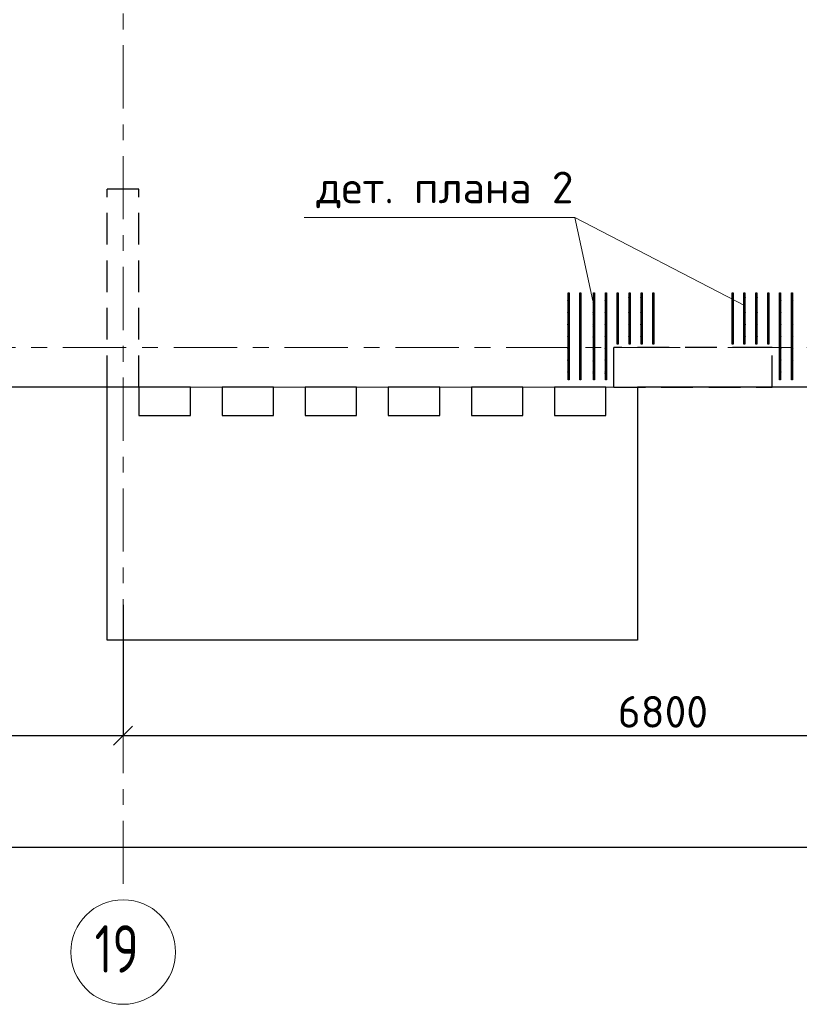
# Model space of a CAD drawing. Header units: metres. Extents: x -38 to 90, y -15 to 21.
# Tile 50 of 127: x 47.5 to 52.42, y -4.15 to 2.07. Entities that reach past the tile are written whole.
import ezdxf

# ---------------------------------------------------------------- set-up
doc = ezdxf.new("R2010")
doc.units = ezdxf.units.M
doc.header["$PDMODE"] = 65
for name, pattern in [('______11', [0.5, 0.4, -0.05, 0, -0.05]), ('______2', [0.27, 0.2, -0.07]), ('______5', [1.1, 0.8, -0.1, 0.1, -0.1])]:
    doc.linetypes.add(name, pattern=pattern)
for name, color, linetype, lineweight in [('XR$2$Осевая линия (1)', 7, '______5', 13), ('XR$2$Размерная линия (1)', 7, 'Continuous', 13), ('XR$3$Арматурный каркас 01', 4, 'Continuous', 35), ('XR$3$Перекрытие (1)', 7, 'Continuous', 35), ('XR$3$Текст_ общее_1', 7, 'Continuous', 13)]:
    doc.layers.add(name, color=color, linetype=linetype, lineweight=lineweight)
doc.layers.add('XR$5$Стена_ бетон несущ.', color=7, linetype='Continuous', lineweight=70, true_color=0xb4b496)
doc.styles.add('ISOCPEUR', font='txt')
doc.dimstyles.new('DIMSTYLE_3', dxfattribs={"dimtxt": 0.2, "dimasz": 0.2, "dimexe": 0, "dimexo": 0, "dimgap": 0.1, "dimtad": 2, "dimdec": 0, "dimlfac": 1000, "dimrnd": 5, "dimzin": 12, "dimdsep": 46, "dimtxsty": 'ISOCPEUR', "dimblk1": 'ALL_ML_STRICH', "dimblk2": 'ALL_ML_STRICH', "dimsah": 1, "dimcen": 0, "dimclrd": 7, "dimclre": 256, "dimclrt": 7, "dimadec": 0, "dimazin": 0, "dimtfac": 1, "dimtdec": 0, "dimtix": 1, "dimtmove": 2, "dimatfit": 3, "dimfxl": 0, "dimtzin": 0, "dimlwd": 0, "dimlwe": -3, "dimarcsym": 0})

# ---------------------------------------------------------------- blocks, each defined once
blk = doc.blocks.new('ALL_ML_STRICH')
at = {"color": 0, "linetype": 'ByBlock', "lineweight": -2}
for p, q in [((0, -0.5), (0, 0.5)), ((-1, 0), (0.5, 0)), ((-0.3, -0.3), (0.3, 0.3))]:
    blk.add_line(p, q, dxfattribs=at)
blk = doc.blocks.new('*D12')
at = {"layer": 'DEFPOINTS', "color": 7, "linetype": 'Continuous', "lineweight": 13, "transparency": 33554687}
for p in [(0.5, -3.1033), (0.5, -3.1563), (61.6, -3.1401)]:
    blk.add_point(p, dxfattribs=at)
at = {"layer": 'XR$2$Размерная линия (1)', "color": 9, "linetype": 'Continuous', "lineweight": -2, "true_color": 0xc7c7c7, "transparency": 33554687}
for p, q in [((0.5, -3.1233), (0.5, -3.1563)), ((61.6, -3.1563), (61.6, -3.1563))]:
    blk.add_line(p, q, dxfattribs=at)
at = {"layer": 'XR$2$Размерная линия (1)', "color": 7, "linetype": 'Continuous', "lineweight": -2, "transparency": 33554687}
blk.add_line((0.5, -3.1563), (61.6, -3.1563), dxfattribs=at)
at = {"layer": 'XR$2$Размерная линия (1)', "color": 7, "linetype": 'Continuous', "lineweight": 13, "transparency": 33554687, "xscale": 0.2, "yscale": 0.2, "zscale": 0.2, "rotation": 180}
blk.add_blockref('ALL_ML_STRICH', (0.5, -3.1563), dxfattribs=at)
at = {"layer": 'XR$2$Размерная линия (1)', "color": 7, "linetype": 'Continuous', "lineweight": 13, "transparency": 33554687, "xscale": 0.2, "yscale": 0.2, "zscale": 0.2}
blk.add_blockref('ALL_ML_STRICH', (61.6, -3.1563), dxfattribs=at)
at = {"layer": 'XR$2$Размерная линия (1)', "color": 7, "linetype": 'Continuous', "lineweight": 13, "transparency": 33554687, "insert": (31.1, -3.0063), "char_height": 0.2, "width": 1, "attachment_point": 5, "style": 'ISOCPEUR'}
blk.add_mtext('\\A1;{61100}', dxfattribs=at)
blk = doc.blocks.new('*D23')
at = {"layer": 'DEFPOINTS', "color": 7, "linetype": 'Continuous', "lineweight": 13, "transparency": 33554687}
for p in [(41.45, -1.5748), (48.15, -1.6059), (41.45, -2.452)]:
    blk.add_point(p, dxfattribs=at)
at = {"layer": 'XR$2$Размерная линия (1)', "color": 9, "linetype": 'Continuous', "lineweight": -2, "true_color": 0xc7c7c7, "transparency": 33554687}
for p, q in [((41.45, -1.5948), (41.45, -2.452)), ((48.15, -1.6259), (48.15, -2.452))]:
    blk.add_line(p, q, dxfattribs=at)
at = {"layer": 'XR$2$Размерная линия (1)', "color": 7, "linetype": 'Continuous', "lineweight": -2, "transparency": 33554687}
blk.add_line((41.45, -2.452), (48.15, -2.452), dxfattribs=at)
at = {"layer": 'XR$2$Размерная линия (1)', "color": 7, "linetype": 'Continuous', "lineweight": 13, "transparency": 33554687, "xscale": 0.2, "yscale": 0.2, "zscale": 0.2, "rotation": 180}
blk.add_blockref('ALL_ML_STRICH', (41.45, -2.452), dxfattribs=at)
at = {"layer": 'XR$2$Размерная линия (1)', "color": 7, "linetype": 'Continuous', "lineweight": 13, "transparency": 33554687, "xscale": 0.2, "yscale": 0.2, "zscale": 0.2}
blk.add_blockref('ALL_ML_STRICH', (48.15, -2.452), dxfattribs=at)
at = {"layer": 'XR$2$Размерная линия (1)', "color": 7, "linetype": 'Continuous', "lineweight": 13, "transparency": 33554687, "insert": (44.81, -2.302), "char_height": 0.2, "width": 0.8, "attachment_point": 5, "style": 'ISOCPEUR'}
blk.add_mtext('\\A1;{6700}', dxfattribs=at)
blk = doc.blocks.new('*D24')
at = {"layer": 'DEFPOINTS', "color": 7, "linetype": 'Continuous', "lineweight": 13, "transparency": 33554687}
for p in [(54.95, -1.4027), (48.15, -1.6059), (48.15, -2.452)]:
    blk.add_point(p, dxfattribs=at)
at = {"layer": 'XR$2$Размерная линия (1)', "color": 9, "linetype": 'Continuous', "lineweight": -2, "true_color": 0xc7c7c7, "transparency": 33554687}
for p, q in [((54.95, -1.4227), (54.95, -2.452)), ((48.15, -1.6259), (48.15, -2.452))]:
    blk.add_line(p, q, dxfattribs=at)
at = {"layer": 'XR$2$Размерная линия (1)', "color": 7, "linetype": 'Continuous', "lineweight": -2, "transparency": 33554687}
blk.add_line((48.15, -2.452), (54.95, -2.452), dxfattribs=at)
at = {"layer": 'XR$2$Размерная линия (1)', "color": 7, "linetype": 'Continuous', "lineweight": 13, "transparency": 33554687, "xscale": 0.2, "yscale": 0.2, "zscale": 0.2, "rotation": 180}
blk.add_blockref('ALL_ML_STRICH', (48.15, -2.452), dxfattribs=at)
at = {"layer": 'XR$2$Размерная линия (1)', "color": 7, "linetype": 'Continuous', "lineweight": 13, "transparency": 33554687, "xscale": 0.2, "yscale": 0.2, "zscale": 0.2}
blk.add_blockref('ALL_ML_STRICH', (54.95, -2.452), dxfattribs=at)
at = {"layer": 'XR$2$Размерная линия (1)', "color": 7, "linetype": 'Continuous', "lineweight": 13, "transparency": 33554687, "insert": (51.56, -2.302), "char_height": 0.2, "width": 0.8, "attachment_point": 5, "style": 'ISOCPEUR'}
blk.add_mtext('\\A1;{6800}', dxfattribs=at)

msp = doc.modelspace()

# ---------------------------------------------------------------- hatches: boundary and pattern name
at = {"layer": 'XR$3$Арматурный каркас 01', "linetype": 'Continuous', "lineweight": 50, "transparency": 33554687}
for points in [[(51.271, 0.3152), (51.2708, 0.3164), (51.2701, 0.3174), (51.2691, 0.318), (51.268, 0.3182), (51.2669, 0.318), (51.2659, 0.3174), (51.2652, 0.3164), (51.265, 0.3152), (51.2652, 0.3141), (51.2659, 0.3131), (51.2669, 0.3125), (51.268, 0.3122), (51.2691, 0.3125), (51.2701, 0.3131), (51.2708, 0.3141)], [(51.346, 0.3152), (51.3458, 0.3164), (51.3451, 0.3174), (51.3441, 0.318), (51.343, 0.3182), (51.3419, 0.318), (51.3409, 0.3174), (51.3402, 0.3164), (51.34, 0.3152), (51.3402, 0.3141), (51.3409, 0.3131), (51.3419, 0.3125), (51.343, 0.3122), (51.3441, 0.3125), (51.3451, 0.3131), (51.3458, 0.3141)], [(51.421, 0.3152), (51.4208, 0.3164), (51.4201, 0.3174), (51.4191, 0.318), (51.418, 0.3182), (51.4169, 0.318), (51.4159, 0.3174), (51.4152, 0.3164), (51.415, 0.3152), (51.4152, 0.3141), (51.4159, 0.3131), (51.4169, 0.3125), (51.418, 0.3122), (51.4191, 0.3125), (51.4201, 0.3131), (51.4208, 0.3141)], [(51.496, 0.3152), (51.4958, 0.3164), (51.4951, 0.3174), (51.4941, 0.318), (51.493, 0.3182), (51.4919, 0.318), (51.4909, 0.3174), (51.4902, 0.3164), (51.49, 0.3152), (51.4902, 0.3141), (51.4909, 0.3131), (51.4919, 0.3125), (51.493, 0.3122), (51.4941, 0.3125), (51.4951, 0.3131), (51.4958, 0.3141)], [(52.01, 0.3152), (52.0098, 0.3164), (52.0091, 0.3174), (52.0081, 0.318), (52.007, 0.3182), (52.0059, 0.318), (52.0049, 0.3174), (52.0042, 0.3164), (52.004, 0.3152), (52.0042, 0.3141), (52.0049, 0.3131), (52.0059, 0.3125), (52.007, 0.3122), (52.0081, 0.3125), (52.0091, 0.3131), (52.0098, 0.3141)], [(52.085, 0.3152), (52.0848, 0.3164), (52.0841, 0.3174), (52.0831, 0.318), (52.082, 0.3182), (52.0809, 0.318), (52.0799, 0.3174), (52.0792, 0.3164), (52.079, 0.3152), (52.0792, 0.3141), (52.0799, 0.3131), (52.0809, 0.3125), (52.082, 0.3122), (52.0831, 0.3125), (52.0841, 0.3131), (52.0848, 0.3141)], [(52.16, 0.3152), (52.1598, 0.3164), (52.1591, 0.3174), (52.1581, 0.318), (52.157, 0.3182), (52.1559, 0.318), (52.1549, 0.3174), (52.1542, 0.3164), (52.154, 0.3152), (52.1542, 0.3141), (52.1549, 0.3131), (52.1559, 0.3125), (52.157, 0.3122), (52.1581, 0.3125), (52.1591, 0.3131), (52.1598, 0.3141)], [(52.235, 0.3152), (52.2348, 0.3164), (52.2341, 0.3174), (52.2331, 0.318), (52.232, 0.3182), (52.2309, 0.318), (52.2299, 0.3174), (52.2292, 0.3164), (52.229, 0.3152), (52.2292, 0.3141), (52.2299, 0.3131), (52.2309, 0.3125), (52.232, 0.3122), (52.2331, 0.3125), (52.2341, 0.3131), (52.2348, 0.3141)], [(50.96, 0.2952), (50.9598, 0.2964), (50.9591, 0.2974), (50.9581, 0.298), (50.957, 0.2982), (50.9559, 0.298), (50.9549, 0.2974), (50.9542, 0.2964), (50.954, 0.2952), (50.9542, 0.2941), (50.9549, 0.2931), (50.9559, 0.2925), (50.957, 0.2922), (50.9581, 0.2925), (50.9591, 0.2931), (50.9598, 0.2941)], [(50.971, 0.2852), (50.9708, 0.2864), (50.9701, 0.2874), (50.9691, 0.288), (50.968, 0.2882), (50.9669, 0.288), (50.9659, 0.2874), (50.9652, 0.2864), (50.965, 0.2852), (50.9652, 0.2841), (50.9659, 0.2831), (50.9669, 0.2825), (50.968, 0.2822), (50.9691, 0.2825), (50.9701, 0.2831), (50.9708, 0.2841)], [(51.035, 0.2952), (51.0348, 0.2964), (51.0341, 0.2974), (51.0331, 0.298), (51.032, 0.2982), (51.0309, 0.298), (51.0299, 0.2974), (51.0292, 0.2964), (51.029, 0.2952), (51.0292, 0.2941), (51.0299, 0.2931), (51.0309, 0.2925), (51.032, 0.2922), (51.0331, 0.2925), (51.0341, 0.2931), (51.0348, 0.2941)], [(51.046, 0.2852), (51.0458, 0.2864), (51.0451, 0.2874), (51.0441, 0.288), (51.043, 0.2882), (51.0419, 0.288), (51.0409, 0.2874), (51.0402, 0.2864), (51.04, 0.2852), (51.0402, 0.2841), (51.0409, 0.2831), (51.0419, 0.2825), (51.043, 0.2822), (51.0441, 0.2825), (51.0451, 0.2831), (51.0458, 0.2841)], [(51.121, 0.2952), (51.1208, 0.2964), (51.1201, 0.2974), (51.1191, 0.298), (51.118, 0.2982), (51.1169, 0.298), (51.1159, 0.2974), (51.1152, 0.2964), (51.115, 0.2952), (51.1152, 0.2941), (51.1159, 0.2931), (51.1169, 0.2925), (51.118, 0.2922), (51.1191, 0.2925), (51.1201, 0.2931), (51.1208, 0.2941)], [(51.121, 0.2852), (51.1208, 0.2864), (51.1201, 0.2874), (51.1191, 0.288), (51.118, 0.2882), (51.1169, 0.288), (51.1159, 0.2874), (51.1152, 0.2864), (51.115, 0.2852), (51.1152, 0.2841), (51.1159, 0.2831), (51.1169, 0.2825), (51.118, 0.2822), (51.1191, 0.2825), (51.1201, 0.2831), (51.1208, 0.2841)], [(51.196, 0.2952), (51.1958, 0.2964), (51.1951, 0.2974), (51.1941, 0.298), (51.193, 0.2982), (51.1919, 0.298), (51.1909, 0.2974), (51.1902, 0.2964), (51.19, 0.2952), (51.1902, 0.2941), (51.1909, 0.2931), (51.1919, 0.2925), (51.193, 0.2922), (51.1941, 0.2925), (51.1951, 0.2931), (51.1958, 0.2941)], [(52.31, 0.2952), (52.3098, 0.2964), (52.3091, 0.2974), (52.3081, 0.298), (52.307, 0.2982), (52.3059, 0.298), (52.3049, 0.2974), (52.3042, 0.2964), (52.304, 0.2952), (52.3042, 0.2941), (52.3049, 0.2931), (52.3059, 0.2925), (52.307, 0.2922), (52.3081, 0.2925), (52.3091, 0.2931), (52.3098, 0.2941)], [(52.385, 0.2952), (52.3848, 0.2964), (52.3841, 0.2974), (52.3831, 0.298), (52.382, 0.2982), (52.3809, 0.298), (52.3799, 0.2974), (52.3792, 0.2964), (52.379, 0.2952), (52.3792, 0.2941), (52.3799, 0.2931), (52.3809, 0.2925), (52.382, 0.2922), (52.3831, 0.2925), (52.3841, 0.2931), (52.3848, 0.2941)], [(50.96, 0.2202), (50.9598, 0.2214), (50.9591, 0.2224), (50.9581, 0.223), (50.957, 0.2232), (50.9559, 0.223), (50.9549, 0.2224), (50.9542, 0.2214), (50.954, 0.2202), (50.9542, 0.2191), (50.9549, 0.2181), (50.9559, 0.2175), (50.957, 0.2172), (50.9581, 0.2175), (50.9591, 0.2181), (50.9598, 0.2191)], [(50.971, 0.2102), (50.9708, 0.2114), (50.9701, 0.2124), (50.9691, 0.213), (50.968, 0.2132), (50.9669, 0.213), (50.9659, 0.2124), (50.9652, 0.2114), (50.965, 0.2102), (50.9652, 0.2091), (50.9659, 0.2081), (50.9669, 0.2075), (50.968, 0.2072), (50.9691, 0.2075), (50.9701, 0.2081), (50.9708, 0.2091)], [(51.035, 0.2202), (51.0348, 0.2214), (51.0341, 0.2224), (51.0331, 0.223), (51.032, 0.2232), (51.0309, 0.223), (51.0299, 0.2224), (51.0292, 0.2214), (51.029, 0.2202), (51.0292, 0.2191), (51.0299, 0.2181), (51.0309, 0.2175), (51.032, 0.2172), (51.0331, 0.2175), (51.0341, 0.2181), (51.0348, 0.2191)], [(51.046, 0.2102), (51.0458, 0.2114), (51.0451, 0.2124), (51.0441, 0.213), (51.043, 0.2132), (51.0419, 0.213), (51.0409, 0.2124), (51.0402, 0.2114), (51.04, 0.2102), (51.0402, 0.2091), (51.0409, 0.2081), (51.0419, 0.2075), (51.043, 0.2072), (51.0441, 0.2075), (51.0451, 0.2081), (51.0458, 0.2091)], [(51.121, 0.2202), (51.1208, 0.2214), (51.1201, 0.2224), (51.1191, 0.223), (51.118, 0.2232), (51.1169, 0.223), (51.1159, 0.2224), (51.1152, 0.2214), (51.115, 0.2202), (51.1152, 0.2191), (51.1159, 0.2181), (51.1169, 0.2175), (51.118, 0.2172), (51.1191, 0.2175), (51.1201, 0.2181), (51.1208, 0.2191)], [(51.121, 0.2102), (51.1208, 0.2114), (51.1201, 0.2124), (51.1191, 0.213), (51.118, 0.2132), (51.1169, 0.213), (51.1159, 0.2124), (51.1152, 0.2114), (51.115, 0.2102), (51.1152, 0.2091), (51.1159, 0.2081), (51.1169, 0.2075), (51.118, 0.2072), (51.1191, 0.2075), (51.1201, 0.2081), (51.1208, 0.2091)], [(51.196, 0.2202), (51.1958, 0.2214), (51.1951, 0.2224), (51.1941, 0.223), (51.193, 0.2232), (51.1919, 0.223), (51.1909, 0.2224), (51.1902, 0.2214), (51.19, 0.2202), (51.1902, 0.2191), (51.1909, 0.2181), (51.1919, 0.2175), (51.193, 0.2172), (51.1941, 0.2175), (51.1951, 0.2181), (51.1958, 0.2191)], [(51.271, 0.2202), (51.2708, 0.2214), (51.2701, 0.2224), (51.2691, 0.223), (51.268, 0.2232), (51.2669, 0.223), (51.2659, 0.2224), (51.2652, 0.2214), (51.265, 0.2202), (51.2652, 0.2191), (51.2659, 0.2181), (51.2669, 0.2175), (51.268, 0.2172), (51.2691, 0.2175), (51.2701, 0.2181), (51.2708, 0.2191)], [(51.346, 0.2202), (51.3458, 0.2214), (51.3451, 0.2224), (51.3441, 0.223), (51.343, 0.2232), (51.3419, 0.223), (51.3409, 0.2224), (51.3402, 0.2214), (51.34, 0.2202), (51.3402, 0.2191), (51.3409, 0.2181), (51.3419, 0.2175), (51.343, 0.2172), (51.3441, 0.2175), (51.3451, 0.2181), (51.3458, 0.2191)], [(51.421, 0.2202), (51.4208, 0.2214), (51.4201, 0.2224), (51.4191, 0.223), (51.418, 0.2232), (51.4169, 0.223), (51.4159, 0.2224), (51.4152, 0.2214), (51.415, 0.2202), (51.4152, 0.2191), (51.4159, 0.2181), (51.4169, 0.2175), (51.418, 0.2172), (51.4191, 0.2175), (51.4201, 0.2181), (51.4208, 0.2191)], [(51.496, 0.2202), (51.4958, 0.2214), (51.4951, 0.2224), (51.4941, 0.223), (51.493, 0.2232), (51.4919, 0.223), (51.4909, 0.2224), (51.4902, 0.2214), (51.49, 0.2202), (51.4902, 0.2191), (51.4909, 0.2181), (51.4919, 0.2175), (51.493, 0.2172), (51.4941, 0.2175), (51.4951, 0.2181), (51.4958, 0.2191)], [(52.01, 0.2202), (52.0098, 0.2214), (52.0091, 0.2224), (52.0081, 0.223), (52.007, 0.2232), (52.0059, 0.223), (52.0049, 0.2224), (52.0042, 0.2214), (52.004, 0.2202), (52.0042, 0.2191), (52.0049, 0.2181), (52.0059, 0.2175), (52.007, 0.2172), (52.0081, 0.2175), (52.0091, 0.2181), (52.0098, 0.2191)], [(52.085, 0.2202), (52.0848, 0.2214), (52.0841, 0.2224), (52.0831, 0.223), (52.082, 0.2232), (52.0809, 0.223), (52.0799, 0.2224), (52.0792, 0.2214), (52.079, 0.2202), (52.0792, 0.2191), (52.0799, 0.2181), (52.0809, 0.2175), (52.082, 0.2172), (52.0831, 0.2175), (52.0841, 0.2181), (52.0848, 0.2191)], [(52.16, 0.2202), (52.1598, 0.2214), (52.1591, 0.2224), (52.1581, 0.223), (52.157, 0.2232), (52.1559, 0.223), (52.1549, 0.2224), (52.1542, 0.2214), (52.154, 0.2202), (52.1542, 0.2191), (52.1549, 0.2181), (52.1559, 0.2175), (52.157, 0.2172), (52.1581, 0.2175), (52.1591, 0.2181), (52.1598, 0.2191)], [(52.235, 0.2202), (52.2348, 0.2214), (52.2341, 0.2224), (52.2331, 0.223), (52.232, 0.2232), (52.2309, 0.223), (52.2299, 0.2224), (52.2292, 0.2214), (52.229, 0.2202), (52.2292, 0.2191), (52.2299, 0.2181), (52.2309, 0.2175), (52.232, 0.2172), (52.2331, 0.2175), (52.2341, 0.2181), (52.2348, 0.2191)], [(52.31, 0.2202), (52.3098, 0.2214), (52.3091, 0.2224), (52.3081, 0.223), (52.307, 0.2232), (52.3059, 0.223), (52.3049, 0.2224), (52.3042, 0.2214), (52.304, 0.2202), (52.3042, 0.2191), (52.3049, 0.2181), (52.3059, 0.2175), (52.307, 0.2172), (52.3081, 0.2175), (52.3091, 0.2181), (52.3098, 0.2191)], [(52.385, 0.2202), (52.3848, 0.2214), (52.3841, 0.2224), (52.3831, 0.223), (52.382, 0.2232), (52.3809, 0.223), (52.3799, 0.2224), (52.3792, 0.2214), (52.379, 0.2202), (52.3792, 0.2191), (52.3799, 0.2181), (52.3809, 0.2175), (52.382, 0.2172), (52.3831, 0.2175), (52.3841, 0.2181), (52.3848, 0.2191)], [(50.96, 0.1452), (50.9598, 0.1464), (50.9591, 0.1474), (50.9581, 0.148), (50.957, 0.1482), (50.9559, 0.148), (50.9549, 0.1474), (50.9542, 0.1464), (50.954, 0.1452), (50.9542, 0.1441), (50.9549, 0.1431), (50.9559, 0.1425), (50.957, 0.1422), (50.9581, 0.1425), (50.9591, 0.1431), (50.9598, 0.1441)], [(50.971, 0.1352), (50.9708, 0.1364), (50.9701, 0.1374), (50.9691, 0.138), (50.968, 0.1382), (50.9669, 0.138), (50.9659, 0.1374), (50.9652, 0.1364), (50.965, 0.1352), (50.9652, 0.1341), (50.9659, 0.1331), (50.9669, 0.1325), (50.968, 0.1322), (50.9691, 0.1325), (50.9701, 0.1331), (50.9708, 0.1341)], [(51.035, 0.1452), (51.0348, 0.1464), (51.0341, 0.1474), (51.0331, 0.148), (51.032, 0.1482), (51.0309, 0.148), (51.0299, 0.1474), (51.0292, 0.1464), (51.029, 0.1452), (51.0292, 0.1441), (51.0299, 0.1431), (51.0309, 0.1425), (51.032, 0.1422), (51.0331, 0.1425), (51.0341, 0.1431), (51.0348, 0.1441)], [(51.046, 0.1352), (51.0458, 0.1364), (51.0451, 0.1374), (51.0441, 0.138), (51.043, 0.1382), (51.0419, 0.138), (51.0409, 0.1374), (51.0402, 0.1364), (51.04, 0.1352), (51.0402, 0.1341), (51.0409, 0.1331), (51.0419, 0.1325), (51.043, 0.1322), (51.0441, 0.1325), (51.0451, 0.1331), (51.0458, 0.1341)], [(51.121, 0.1452), (51.1208, 0.1464), (51.1201, 0.1474), (51.1191, 0.148), (51.118, 0.1482), (51.1169, 0.148), (51.1159, 0.1474), (51.1152, 0.1464), (51.115, 0.1452), (51.1152, 0.1441), (51.1159, 0.1431), (51.1169, 0.1425), (51.118, 0.1422), (51.1191, 0.1425), (51.1201, 0.1431), (51.1208, 0.1441)], [(51.121, 0.1352), (51.1208, 0.1364), (51.1201, 0.1374), (51.1191, 0.138), (51.118, 0.1382), (51.1169, 0.138), (51.1159, 0.1374), (51.1152, 0.1364), (51.115, 0.1352), (51.1152, 0.1341), (51.1159, 0.1331), (51.1169, 0.1325), (51.118, 0.1322), (51.1191, 0.1325), (51.1201, 0.1331), (51.1208, 0.1341)], [(51.196, 0.1452), (51.1958, 0.1464), (51.1951, 0.1474), (51.1941, 0.148), (51.193, 0.1482), (51.1919, 0.148), (51.1909, 0.1474), (51.1902, 0.1464), (51.19, 0.1452), (51.1902, 0.1441), (51.1909, 0.1431), (51.1919, 0.1425), (51.193, 0.1422), (51.1941, 0.1425), (51.1951, 0.1431), (51.1958, 0.1441)], [(51.271, 0.1452), (51.2708, 0.1464), (51.2701, 0.1474), (51.2691, 0.148), (51.268, 0.1482), (51.2669, 0.148), (51.2659, 0.1474), (51.2652, 0.1464), (51.265, 0.1452), (51.2652, 0.1441), (51.2659, 0.1431), (51.2669, 0.1425), (51.268, 0.1422), (51.2691, 0.1425), (51.2701, 0.1431), (51.2708, 0.1441)], [(51.346, 0.1452), (51.3458, 0.1464), (51.3451, 0.1474), (51.3441, 0.148), (51.343, 0.1482), (51.3419, 0.148), (51.3409, 0.1474), (51.3402, 0.1464), (51.34, 0.1452), (51.3402, 0.1441), (51.3409, 0.1431), (51.3419, 0.1425), (51.343, 0.1422), (51.3441, 0.1425), (51.3451, 0.1431), (51.3458, 0.1441)], [(51.421, 0.1452), (51.4208, 0.1464), (51.4201, 0.1474), (51.4191, 0.148), (51.418, 0.1482), (51.4169, 0.148), (51.4159, 0.1474), (51.4152, 0.1464), (51.415, 0.1452), (51.4152, 0.1441), (51.4159, 0.1431), (51.4169, 0.1425), (51.418, 0.1422), (51.4191, 0.1425), (51.4201, 0.1431), (51.4208, 0.1441)], [(51.496, 0.1452), (51.4958, 0.1464), (51.4951, 0.1474), (51.4941, 0.148), (51.493, 0.1482), (51.4919, 0.148), (51.4909, 0.1474), (51.4902, 0.1464), (51.49, 0.1452), (51.4902, 0.1441), (51.4909, 0.1431), (51.4919, 0.1425), (51.493, 0.1422), (51.4941, 0.1425), (51.4951, 0.1431), (51.4958, 0.1441)], [(52.01, 0.1452), (52.0098, 0.1464), (52.0091, 0.1474), (52.0081, 0.148), (52.007, 0.1482), (52.0059, 0.148), (52.0049, 0.1474), (52.0042, 0.1464), (52.004, 0.1452), (52.0042, 0.1441), (52.0049, 0.1431), (52.0059, 0.1425), (52.007, 0.1422), (52.0081, 0.1425), (52.0091, 0.1431), (52.0098, 0.1441)], [(52.085, 0.1452), (52.0848, 0.1464), (52.0841, 0.1474), (52.0831, 0.148), (52.082, 0.1482), (52.0809, 0.148), (52.0799, 0.1474), (52.0792, 0.1464), (52.079, 0.1452), (52.0792, 0.1441), (52.0799, 0.1431), (52.0809, 0.1425), (52.082, 0.1422), (52.0831, 0.1425), (52.0841, 0.1431), (52.0848, 0.1441)], [(52.16, 0.1452), (52.1598, 0.1464), (52.1591, 0.1474), (52.1581, 0.148), (52.157, 0.1482), (52.1559, 0.148), (52.1549, 0.1474), (52.1542, 0.1464), (52.154, 0.1452), (52.1542, 0.1441), (52.1549, 0.1431), (52.1559, 0.1425), (52.157, 0.1422), (52.1581, 0.1425), (52.1591, 0.1431), (52.1598, 0.1441)], [(52.235, 0.1452), (52.2348, 0.1464), (52.2341, 0.1474), (52.2331, 0.148), (52.232, 0.1482), (52.2309, 0.148), (52.2299, 0.1474), (52.2292, 0.1464), (52.229, 0.1452), (52.2292, 0.1441), (52.2299, 0.1431), (52.2309, 0.1425), (52.232, 0.1422), (52.2331, 0.1425), (52.2341, 0.1431), (52.2348, 0.1441)], [(52.31, 0.1452), (52.3098, 0.1464), (52.3091, 0.1474), (52.3081, 0.148), (52.307, 0.1482), (52.3059, 0.148), (52.3049, 0.1474), (52.3042, 0.1464), (52.304, 0.1452), (52.3042, 0.1441), (52.3049, 0.1431), (52.3059, 0.1425), (52.307, 0.1422), (52.3081, 0.1425), (52.3091, 0.1431), (52.3098, 0.1441)], [(52.385, 0.1452), (52.3848, 0.1464), (52.3841, 0.1474), (52.3831, 0.148), (52.382, 0.1482), (52.3809, 0.148), (52.3799, 0.1474), (52.3792, 0.1464), (52.379, 0.1452), (52.3792, 0.1441), (52.3799, 0.1431), (52.3809, 0.1425), (52.382, 0.1422), (52.3831, 0.1425), (52.3841, 0.1431), (52.3848, 0.1441)], [(50.96, 0.0702), (50.9598, 0.0714), (50.9591, 0.0724), (50.9581, 0.073), (50.957, 0.0732), (50.9559, 0.073), (50.9549, 0.0724), (50.9542, 0.0714), (50.954, 0.0702), (50.9542, 0.0691), (50.9549, 0.0681), (50.9559, 0.0675), (50.957, 0.0672), (50.9581, 0.0675), (50.9591, 0.0681), (50.9598, 0.0691)], [(50.971, 0.0602), (50.9708, 0.0614), (50.9701, 0.0624), (50.9691, 0.063), (50.968, 0.0632), (50.9669, 0.063), (50.9659, 0.0624), (50.9652, 0.0614), (50.965, 0.0602), (50.9652, 0.0591), (50.9659, 0.0581), (50.9669, 0.0575), (50.968, 0.0572), (50.9691, 0.0575), (50.9701, 0.0581), (50.9708, 0.0591)], [(51.035, 0.0702), (51.0348, 0.0714), (51.0341, 0.0724), (51.0331, 0.073), (51.032, 0.0732), (51.0309, 0.073), (51.0299, 0.0724), (51.0292, 0.0714), (51.029, 0.0702), (51.0292, 0.0691), (51.0299, 0.0681), (51.0309, 0.0675), (51.032, 0.0672), (51.0331, 0.0675), (51.0341, 0.0681), (51.0348, 0.0691)], [(51.046, 0.0602), (51.0458, 0.0614), (51.0451, 0.0624), (51.0441, 0.063), (51.043, 0.0632), (51.0419, 0.063), (51.0409, 0.0624), (51.0402, 0.0614), (51.04, 0.0602), (51.0402, 0.0591), (51.0409, 0.0581), (51.0419, 0.0575), (51.043, 0.0572), (51.0441, 0.0575), (51.0451, 0.0581), (51.0458, 0.0591)], [(51.121, 0.0702), (51.1208, 0.0714), (51.1201, 0.0724), (51.1191, 0.073), (51.118, 0.0732), (51.1169, 0.073), (51.1159, 0.0724), (51.1152, 0.0714), (51.115, 0.0702), (51.1152, 0.0691), (51.1159, 0.0681), (51.1169, 0.0675), (51.118, 0.0672), (51.1191, 0.0675), (51.1201, 0.0681), (51.1208, 0.0691)], [(51.121, 0.0602), (51.1208, 0.0614), (51.1201, 0.0624), (51.1191, 0.063), (51.118, 0.0632), (51.1169, 0.063), (51.1159, 0.0624), (51.1152, 0.0614), (51.115, 0.0602), (51.1152, 0.0591), (51.1159, 0.0581), (51.1169, 0.0575), (51.118, 0.0572), (51.1191, 0.0575), (51.1201, 0.0581), (51.1208, 0.0591)], [(51.196, 0.0702), (51.1958, 0.0714), (51.1951, 0.0724), (51.1941, 0.073), (51.193, 0.0732), (51.1919, 0.073), (51.1909, 0.0724), (51.1902, 0.0714), (51.19, 0.0702), (51.1902, 0.0691), (51.1909, 0.0681), (51.1919, 0.0675), (51.193, 0.0672), (51.1941, 0.0675), (51.1951, 0.0681), (51.1958, 0.0691)], [(51.271, 0.0702), (51.2708, 0.0714), (51.2701, 0.0724), (51.2691, 0.073), (51.268, 0.0732), (51.2669, 0.073), (51.2659, 0.0724), (51.2652, 0.0714), (51.265, 0.0702), (51.2652, 0.0691), (51.2659, 0.0681), (51.2669, 0.0675), (51.268, 0.0672), (51.2691, 0.0675), (51.2701, 0.0681), (51.2708, 0.0691)], [(51.346, 0.0702), (51.3458, 0.0714), (51.3451, 0.0724), (51.3441, 0.073), (51.343, 0.0732), (51.3419, 0.073), (51.3409, 0.0724), (51.3402, 0.0714), (51.34, 0.0702), (51.3402, 0.0691), (51.3409, 0.0681), (51.3419, 0.0675), (51.343, 0.0672), (51.3441, 0.0675), (51.3451, 0.0681), (51.3458, 0.0691)], [(51.421, 0.0702), (51.4208, 0.0714), (51.4201, 0.0724), (51.4191, 0.073), (51.418, 0.0732), (51.4169, 0.073), (51.4159, 0.0724), (51.4152, 0.0714), (51.415, 0.0702), (51.4152, 0.0691), (51.4159, 0.0681), (51.4169, 0.0675), (51.418, 0.0672), (51.4191, 0.0675), (51.4201, 0.0681), (51.4208, 0.0691)], [(51.496, 0.0702), (51.4958, 0.0714), (51.4951, 0.0724), (51.4941, 0.073), (51.493, 0.0732), (51.4919, 0.073), (51.4909, 0.0724), (51.4902, 0.0714), (51.49, 0.0702), (51.4902, 0.0691), (51.4909, 0.0681), (51.4919, 0.0675), (51.493, 0.0672), (51.4941, 0.0675), (51.4951, 0.0681), (51.4958, 0.0691)], [(52.01, 0.0702), (52.0098, 0.0714), (52.0091, 0.0724), (52.0081, 0.073), (52.007, 0.0732), (52.0059, 0.073), (52.0049, 0.0724), (52.0042, 0.0714), (52.004, 0.0702), (52.0042, 0.0691), (52.0049, 0.0681), (52.0059, 0.0675), (52.007, 0.0672), (52.0081, 0.0675), (52.0091, 0.0681), (52.0098, 0.0691)], [(52.085, 0.0702), (52.0848, 0.0714), (52.0841, 0.0724), (52.0831, 0.073), (52.082, 0.0732), (52.0809, 0.073), (52.0799, 0.0724), (52.0792, 0.0714), (52.079, 0.0702), (52.0792, 0.0691), (52.0799, 0.0681), (52.0809, 0.0675), (52.082, 0.0672), (52.0831, 0.0675), (52.0841, 0.0681), (52.0848, 0.0691)], [(52.16, 0.0702), (52.1598, 0.0714), (52.1591, 0.0724), (52.1581, 0.073), (52.157, 0.0732), (52.1559, 0.073), (52.1549, 0.0724), (52.1542, 0.0714), (52.154, 0.0702), (52.1542, 0.0691), (52.1549, 0.0681), (52.1559, 0.0675), (52.157, 0.0672), (52.1581, 0.0675), (52.1591, 0.0681), (52.1598, 0.0691)], [(52.235, 0.0702), (52.2348, 0.0714), (52.2341, 0.0724), (52.2331, 0.073), (52.232, 0.0732), (52.2309, 0.073), (52.2299, 0.0724), (52.2292, 0.0714), (52.229, 0.0702), (52.2292, 0.0691), (52.2299, 0.0681), (52.2309, 0.0675), (52.232, 0.0672), (52.2331, 0.0675), (52.2341, 0.0681), (52.2348, 0.0691)], [(52.31, 0.0702), (52.3098, 0.0714), (52.3091, 0.0724), (52.3081, 0.073), (52.307, 0.0732), (52.3059, 0.073), (52.3049, 0.0724), (52.3042, 0.0714), (52.304, 0.0702), (52.3042, 0.0691), (52.3049, 0.0681), (52.3059, 0.0675), (52.307, 0.0672), (52.3081, 0.0675), (52.3091, 0.0681), (52.3098, 0.0691)], [(52.385, 0.0702), (52.3848, 0.0714), (52.3841, 0.0724), (52.3831, 0.073), (52.382, 0.0732), (52.3809, 0.073), (52.3799, 0.0724), (52.3792, 0.0714), (52.379, 0.0702), (52.3792, 0.0691), (52.3799, 0.0681), (52.3809, 0.0675), (52.382, 0.0672), (52.3831, 0.0675), (52.3841, 0.0681), (52.3848, 0.0691)], [(50.96, -0.0048), (50.9598, -0.0036), (50.9591, -0.0026), (50.9581, -0.002), (50.957, -0.0018), (50.9559, -0.002), (50.9549, -0.0026), (50.9542, -0.0036), (50.954, -0.0048), (50.9542, -0.0059), (50.9549, -0.0069), (50.9559, -0.0075), (50.957, -0.0078), (50.9581, -0.0075), (50.9591, -0.0069), (50.9598, -0.0059)], [(50.971, -0.0148), (50.9708, -0.0136), (50.9701, -0.0126), (50.9691, -0.012), (50.968, -0.0118), (50.9669, -0.012), (50.9659, -0.0126), (50.9652, -0.0136), (50.965, -0.0148), (50.9652, -0.0159), (50.9659, -0.0169), (50.9669, -0.0175), (50.968, -0.0178), (50.9691, -0.0175), (50.9701, -0.0169), (50.9708, -0.0159)], [(51.035, -0.0048), (51.0348, -0.0036), (51.0341, -0.0026), (51.0331, -0.002), (51.032, -0.0018), (51.0309, -0.002), (51.0299, -0.0026), (51.0292, -0.0036), (51.029, -0.0048), (51.0292, -0.0059), (51.0299, -0.0069), (51.0309, -0.0075), (51.032, -0.0078), (51.0331, -0.0075), (51.0341, -0.0069), (51.0348, -0.0059)], [(51.046, -0.0148), (51.0458, -0.0136), (51.0451, -0.0126), (51.0441, -0.012), (51.043, -0.0118), (51.0419, -0.012), (51.0409, -0.0126), (51.0402, -0.0136), (51.04, -0.0148), (51.0402, -0.0159), (51.0409, -0.0169), (51.0419, -0.0175), (51.043, -0.0178), (51.0441, -0.0175), (51.0451, -0.0169), (51.0458, -0.0159)], [(51.121, -0.0048), (51.1208, -0.0036), (51.1201, -0.0026), (51.1191, -0.002), (51.118, -0.0018), (51.1169, -0.002), (51.1159, -0.0026), (51.1152, -0.0036), (51.115, -0.0048), (51.1152, -0.0059), (51.1159, -0.0069), (51.1169, -0.0075), (51.118, -0.0078), (51.1191, -0.0075), (51.1201, -0.0069), (51.1208, -0.0059)], [(51.121, -0.0148), (51.1208, -0.0136), (51.1201, -0.0126), (51.1191, -0.012), (51.118, -0.0118), (51.1169, -0.012), (51.1159, -0.0126), (51.1152, -0.0136), (51.115, -0.0148), (51.1152, -0.0159), (51.1159, -0.0169), (51.1169, -0.0175), (51.118, -0.0178), (51.1191, -0.0175), (51.1201, -0.0169), (51.1208, -0.0159)], [(51.196, -0.0048), (51.1958, -0.0036), (51.1951, -0.0026), (51.1941, -0.002), (51.193, -0.0018), (51.1919, -0.002), (51.1909, -0.0026), (51.1902, -0.0036), (51.19, -0.0048), (51.1902, -0.0059), (51.1909, -0.0069), (51.1919, -0.0075), (51.193, -0.0078), (51.1941, -0.0075), (51.1951, -0.0069), (51.1958, -0.0059)], [(52.31, -0.0048), (52.3098, -0.0036), (52.3091, -0.0026), (52.3081, -0.002), (52.307, -0.0018), (52.3059, -0.002), (52.3049, -0.0026), (52.3042, -0.0036), (52.304, -0.0048), (52.3042, -0.0059), (52.3049, -0.0069), (52.3059, -0.0075), (52.307, -0.0078), (52.3081, -0.0075), (52.3091, -0.0069), (52.3098, -0.0059)], [(52.385, -0.0048), (52.3848, -0.0036), (52.3841, -0.0026), (52.3831, -0.002), (52.382, -0.0018), (52.3809, -0.002), (52.3799, -0.0026), (52.3792, -0.0036), (52.379, -0.0048), (52.3792, -0.0059), (52.3799, -0.0069), (52.3809, -0.0075), (52.382, -0.0078), (52.3831, -0.0075), (52.3841, -0.0069), (52.3848, -0.0059)], [(50.96, -0.0798), (50.9598, -0.0786), (50.9591, -0.0776), (50.9581, -0.077), (50.957, -0.0768), (50.9559, -0.077), (50.9549, -0.0776), (50.9542, -0.0786), (50.954, -0.0798), (50.9542, -0.0809), (50.9549, -0.0819), (50.9559, -0.0825), (50.957, -0.0828), (50.9581, -0.0825), (50.9591, -0.0819), (50.9598, -0.0809)], [(50.971, -0.0898), (50.9708, -0.0886), (50.9701, -0.0876), (50.9691, -0.087), (50.968, -0.0868), (50.9669, -0.087), (50.9659, -0.0876), (50.9652, -0.0886), (50.965, -0.0898), (50.9652, -0.0909), (50.9659, -0.0919), (50.9669, -0.0925), (50.968, -0.0928), (50.9691, -0.0925), (50.9701, -0.0919), (50.9708, -0.0909)], [(51.035, -0.0798), (51.0348, -0.0786), (51.0341, -0.0776), (51.0331, -0.077), (51.032, -0.0768), (51.0309, -0.077), (51.0299, -0.0776), (51.0292, -0.0786), (51.029, -0.0798), (51.0292, -0.0809), (51.0299, -0.0819), (51.0309, -0.0825), (51.032, -0.0828), (51.0331, -0.0825), (51.0341, -0.0819), (51.0348, -0.0809)], [(51.046, -0.0898), (51.0458, -0.0886), (51.0451, -0.0876), (51.0441, -0.087), (51.043, -0.0868), (51.0419, -0.087), (51.0409, -0.0876), (51.0402, -0.0886), (51.04, -0.0898), (51.0402, -0.0909), (51.0409, -0.0919), (51.0419, -0.0925), (51.043, -0.0928), (51.0441, -0.0925), (51.0451, -0.0919), (51.0458, -0.0909)], [(51.121, -0.0798), (51.1208, -0.0786), (51.1201, -0.0776), (51.1191, -0.077), (51.118, -0.0768), (51.1169, -0.077), (51.1159, -0.0776), (51.1152, -0.0786), (51.115, -0.0798), (51.1152, -0.0809), (51.1159, -0.0819), (51.1169, -0.0825), (51.118, -0.0828), (51.1191, -0.0825), (51.1201, -0.0819), (51.1208, -0.0809)], [(51.121, -0.0898), (51.1208, -0.0886), (51.1201, -0.0876), (51.1191, -0.087), (51.118, -0.0868), (51.1169, -0.087), (51.1159, -0.0876), (51.1152, -0.0886), (51.115, -0.0898), (51.1152, -0.0909), (51.1159, -0.0919), (51.1169, -0.0925), (51.118, -0.0928), (51.1191, -0.0925), (51.1201, -0.0919), (51.1208, -0.0909)], [(51.196, -0.0798), (51.1958, -0.0786), (51.1951, -0.0776), (51.1941, -0.077), (51.193, -0.0768), (51.1919, -0.077), (51.1909, -0.0776), (51.1902, -0.0786), (51.19, -0.0798), (51.1902, -0.0809), (51.1909, -0.0819), (51.1919, -0.0825), (51.193, -0.0828), (51.1941, -0.0825), (51.1951, -0.0819), (51.1958, -0.0809)], [(52.31, -0.0798), (52.3098, -0.0786), (52.3091, -0.0776), (52.3081, -0.077), (52.307, -0.0768), (52.3059, -0.077), (52.3049, -0.0776), (52.3042, -0.0786), (52.304, -0.0798), (52.3042, -0.0809), (52.3049, -0.0819), (52.3059, -0.0825), (52.307, -0.0828), (52.3081, -0.0825), (52.3091, -0.0819), (52.3098, -0.0809)], [(52.385, -0.0798), (52.3848, -0.0786), (52.3841, -0.0776), (52.3831, -0.077), (52.382, -0.0768), (52.3809, -0.077), (52.3799, -0.0776), (52.3792, -0.0786), (52.379, -0.0798), (52.3792, -0.0809), (52.3799, -0.0819), (52.3809, -0.0825), (52.382, -0.0828), (52.3831, -0.0825), (52.3841, -0.0819), (52.3848, -0.0809)], [(50.96, -0.1548), (50.9598, -0.1536), (50.9591, -0.1526), (50.9581, -0.152), (50.957, -0.1518), (50.9559, -0.152), (50.9549, -0.1526), (50.9542, -0.1536), (50.954, -0.1548), (50.9542, -0.1559), (50.9549, -0.1569), (50.9559, -0.1575), (50.957, -0.1578), (50.9581, -0.1575), (50.9591, -0.1569), (50.9598, -0.1559)], [(50.971, -0.1648), (50.9708, -0.1636), (50.9701, -0.1626), (50.9691, -0.162), (50.968, -0.1618), (50.9669, -0.162), (50.9659, -0.1626), (50.9652, -0.1636), (50.965, -0.1648), (50.9652, -0.1659), (50.9659, -0.1669), (50.9669, -0.1675), (50.968, -0.1678), (50.9691, -0.1675), (50.9701, -0.1669), (50.9708, -0.1659)], [(51.035, -0.1548), (51.0348, -0.1536), (51.0341, -0.1526), (51.0331, -0.152), (51.032, -0.1518), (51.0309, -0.152), (51.0299, -0.1526), (51.0292, -0.1536), (51.029, -0.1548), (51.0292, -0.1559), (51.0299, -0.1569), (51.0309, -0.1575), (51.032, -0.1578), (51.0331, -0.1575), (51.0341, -0.1569), (51.0348, -0.1559)], [(51.046, -0.1648), (51.0458, -0.1636), (51.0451, -0.1626), (51.0441, -0.162), (51.043, -0.1618), (51.0419, -0.162), (51.0409, -0.1626), (51.0402, -0.1636), (51.04, -0.1648), (51.0402, -0.1659), (51.0409, -0.1669), (51.0419, -0.1675), (51.043, -0.1678), (51.0441, -0.1675), (51.0451, -0.1669), (51.0458, -0.1659)], [(51.121, -0.1548), (51.1208, -0.1536), (51.1201, -0.1526), (51.1191, -0.152), (51.118, -0.1518), (51.1169, -0.152), (51.1159, -0.1526), (51.1152, -0.1536), (51.115, -0.1548), (51.1152, -0.1559), (51.1159, -0.1569), (51.1169, -0.1575), (51.118, -0.1578), (51.1191, -0.1575), (51.1201, -0.1569), (51.1208, -0.1559)], [(51.121, -0.1648), (51.1208, -0.1636), (51.1201, -0.1626), (51.1191, -0.162), (51.118, -0.1618), (51.1169, -0.162), (51.1159, -0.1626), (51.1152, -0.1636), (51.115, -0.1648), (51.1152, -0.1659), (51.1159, -0.1669), (51.1169, -0.1675), (51.118, -0.1678), (51.1191, -0.1675), (51.1201, -0.1669), (51.1208, -0.1659)], [(51.196, -0.1548), (51.1958, -0.1536), (51.1951, -0.1526), (51.1941, -0.152), (51.193, -0.1518), (51.1919, -0.152), (51.1909, -0.1526), (51.1902, -0.1536), (51.19, -0.1548), (51.1902, -0.1559), (51.1909, -0.1569), (51.1919, -0.1575), (51.193, -0.1578), (51.1941, -0.1575), (51.1951, -0.1569), (51.1958, -0.1559)], [(51.196, -0.1648), (51.1958, -0.1636), (51.1951, -0.1626), (51.1941, -0.162), (51.193, -0.1618), (51.1919, -0.162), (51.1909, -0.1626), (51.1902, -0.1636), (51.19, -0.1648), (51.1902, -0.1659), (51.1909, -0.1669), (51.1919, -0.1675), (51.193, -0.1678), (51.1941, -0.1675), (51.1951, -0.1669), (51.1958, -0.1659)], [(52.31, -0.1548), (52.3098, -0.1536), (52.3091, -0.1526), (52.3081, -0.152), (52.307, -0.1518), (52.3059, -0.152), (52.3049, -0.1526), (52.3042, -0.1536), (52.304, -0.1548), (52.3042, -0.1559), (52.3049, -0.1569), (52.3059, -0.1575), (52.307, -0.1578), (52.3081, -0.1575), (52.3091, -0.1569), (52.3098, -0.1559)], [(52.385, -0.1548), (52.3848, -0.1536), (52.3841, -0.1526), (52.3831, -0.152), (52.382, -0.1518), (52.3809, -0.152), (52.3799, -0.1526), (52.3792, -0.1536), (52.379, -0.1548), (52.3792, -0.1559), (52.3799, -0.1569), (52.3809, -0.1575), (52.382, -0.1578), (52.3831, -0.1575), (52.3841, -0.1569), (52.3848, -0.1559)]]:
    msp.add_hatch(color=2, dxfattribs=at).paths.add_polyline_path(points)

# ---------------------------------------------------------------- linework, layer by layer
at = {"layer": 'XR$2$Осевая линия (1)', "color": 253, "linetype": '______11', "lineweight": 13, "true_color": 0xa0a0a0, "transparency": 33554687}
for p, q in [((48.15, -3.39), (48.15, 8.13)), ((-2.63, 0), (62.6, 0))]:
    msp.add_line(p, q, dxfattribs=at)
at = {"layer": 'XR$2$Осевая линия (1)', "color": 7, "linetype": 'Continuous', "lineweight": 13, "transparency": 33554687}
msp.add_circle((48.1504, -3.8199), 0.3304, dxfattribs=at)
at = {"layer": 'XR$3$Арматурный каркас 01', "color": 2, "linetype": 'Continuous', "lineweight": 25, "transparency": 33554687}
for points in [[(50.961, -0.2048), (50.961, 0.3452), (50.967, 0.3452), (50.967, -0.2048), (50.961, -0.2048)], [(50.961, -0.2048), (50.961, 0.3452), (50.967, 0.3452), (50.967, -0.2048), (50.961, -0.2048)], [(51.036, -0.2048), (51.036, 0.3452), (51.042, 0.3452), (51.042, -0.2048), (51.036, -0.2048)], [(51.036, -0.2048), (51.036, 0.3452), (51.042, 0.3452), (51.042, -0.2048), (51.036, -0.2048)], [(51.122, -0.2048), (51.122, 0.3452), (51.128, 0.3452), (51.128, -0.2048), (51.122, -0.2048)], [(51.122, -0.2048), (51.122, 0.3452), (51.128, 0.3452), (51.128, -0.2048), (51.122, -0.2048)], [(51.197, -0.2048), (51.197, 0.3452), (51.203, 0.3452), (51.203, -0.2048), (51.197, -0.2048)], [(51.197, -0.2048), (51.197, 0.3452), (51.203, 0.3452), (51.203, -0.2048), (51.197, -0.2048)], [(51.272, 0.0202), (51.272, 0.3452), (51.278, 0.3452), (51.278, 0.0202), (51.272, 0.0202)], [(51.272, 0.0202), (51.272, 0.3452), (51.278, 0.3452), (51.278, 0.0202), (51.272, 0.0202)], [(51.347, 0.0202), (51.347, 0.3452), (51.353, 0.3452), (51.353, 0.0202), (51.347, 0.0202)], [(51.347, 0.0202), (51.347, 0.3452), (51.353, 0.3452), (51.353, 0.0202), (51.347, 0.0202)], [(51.422, 0.0202), (51.422, 0.3452), (51.428, 0.3452), (51.428, 0.0202), (51.422, 0.0202)], [(51.422, 0.0202), (51.422, 0.3452), (51.428, 0.3452), (51.428, 0.0202), (51.422, 0.0202)], [(51.497, 0.0202), (51.497, 0.3452), (51.503, 0.3452), (51.503, 0.0202), (51.497, 0.0202)], [(51.497, 0.0202), (51.497, 0.3452), (51.503, 0.3452), (51.503, 0.0202), (51.497, 0.0202)], [(51.997, 0.0202), (51.997, 0.3452), (52.003, 0.3452), (52.003, 0.0202), (51.997, 0.0202)], [(51.997, 0.0202), (51.997, 0.3452), (52.003, 0.3452), (52.003, 0.0202), (51.997, 0.0202)], [(52.072, 0.0202), (52.072, 0.3452), (52.078, 0.3452), (52.078, 0.0202), (52.072, 0.0202)], [(52.072, 0.0202), (52.072, 0.3452), (52.078, 0.3452), (52.078, 0.0202), (52.072, 0.0202)], [(52.147, 0.0202), (52.147, 0.3452), (52.153, 0.3452), (52.153, 0.0202), (52.147, 0.0202)], [(52.147, 0.0202), (52.147, 0.3452), (52.153, 0.3452), (52.153, 0.0202), (52.147, 0.0202)], [(52.222, 0.0202), (52.222, 0.3452), (52.228, 0.3452), (52.228, 0.0202), (52.222, 0.0202)], [(52.222, 0.0202), (52.222, 0.3452), (52.228, 0.3452), (52.228, 0.0202), (52.222, 0.0202)], [(52.297, -0.2048), (52.297, 0.3452), (52.303, 0.3452), (52.303, -0.2048), (52.297, -0.2048)], [(52.297, -0.2048), (52.297, 0.3452), (52.303, 0.3452), (52.303, -0.2048), (52.297, -0.2048)], [(52.372, -0.2048), (52.372, 0.3452), (52.378, 0.3452), (52.378, -0.2048), (52.372, -0.2048)], [(52.372, -0.2048), (52.372, 0.3452), (52.378, 0.3452), (52.378, -0.2048), (52.372, -0.2048)]]:
    msp.add_lwpolyline(points, dxfattribs=at)
at = {"layer": 'XR$3$Перекрытие (1)', "color": 7, "linetype": 'Continuous', "lineweight": 25, "transparency": 33554687}
for p, q in [((48.05, -0.2498), (44.7, -0.2498)), ((48.05, -0.4298), (48.05, -0.2498)), ((48.25, -0.2498), (48.25, -0.4298)), ((48.575, -0.2498), (48.25, -0.2498)), ((48.575, -0.4298), (48.575, -0.2498)), ((48.775, -0.2498), (48.775, -0.4298)), ((49.1, -0.2498), (48.775, -0.2498)), ((49.1, -0.4298), (49.1, -0.2498)), ((49.3, -0.2498), (49.3, -0.4298)), ((49.625, -0.2498), (49.3, -0.2498)), ((49.625, -0.4298), (49.625, -0.2498)), ((49.825, -0.2498), (49.825, -0.4298)), ((50.15, -0.2498), (49.825, -0.2498)), ((50.15, -0.4298), (50.15, -0.2498)), ((50.35, -0.2498), (50.35, -0.4298)), ((50.675, -0.2498), (50.35, -0.2498)), ((50.675, -0.4298), (50.675, -0.2498)), ((50.875, -0.2498), (50.875, -0.4298)), ((51.2, -0.2498), (50.875, -0.2498)), ((51.2, -0.4298), (51.2, -0.2498)), ((61.85, -0.2498), (51.4, -0.2498)), ((51.4, -0.2498), (51.4, -0.4298)), ((48.05, -1.8498), (48.05, -0.4298)), ((48.25, -0.4298), (48.575, -0.4298)), ((48.775, -0.4298), (49.1, -0.4298)), ((49.3, -0.4298), (49.625, -0.4298)), ((49.825, -0.4298), (50.15, -0.4298)), ((50.35, -0.4298), (50.675, -0.4298)), ((50.875, -0.4298), (51.2, -0.4298)), ((51.4, -0.4298), (51.4, -1.8498)), ((51.4, -1.8498), (48.05, -1.8498))]:
    msp.add_line(p, q, dxfattribs=at)
at = {"layer": 'XR$3$Перекрытие (1)', "color": 7, "linetype": '______2', "lineweight": 18, "transparency": 33554687}
for p, q in [((48.05, -0.2498), (48.25, -0.2498)), ((48.25, -0.2498), (48.05, -0.2498)), ((48.575, -0.2498), (48.775, -0.2498)), ((48.775, -0.2498), (48.575, -0.2498)), ((49.1, -0.2498), (49.3, -0.2498)), ((49.3, -0.2498), (49.1, -0.2498)), ((49.625, -0.2498), (49.825, -0.2498)), ((49.825, -0.2498), (49.625, -0.2498)), ((50.15, -0.2498), (50.35, -0.2498)), ((50.35, -0.2498), (50.15, -0.2498)), ((50.675, -0.2498), (50.875, -0.2498)), ((50.875, -0.2498), (50.675, -0.2498)), ((51.4, -0.2498), (51.2, -0.2498)), ((51.2, -0.2498), (51.4, -0.2498))]:
    msp.add_line(p, q, dxfattribs=at)
at = {"layer": 'XR$3$Текст_ общее_1', "color": 7, "linetype": 'Continuous', "lineweight": 13, "transparency": 33554687}
msp.add_line((52.075, 0.2657), (51.0032, 0.8225), dxfattribs=at)
msp.add_lwpolyline([(51.118, 0.2952), (51.0032, 0.8225), (49.2932, 0.8225)], dxfattribs=at)
at = {"layer": 'XR$5$Стена_ бетон несущ.', "color": 253, "linetype": '______2', "lineweight": -3, "true_color": 0xa0a0a0, "transparency": 33554687}
for p, q in [((48.25, 1), (48.05, 1)), ((48.05, -0.25), (48.05, 1)), ((48.25, -0.25), (48.25, 1)), ((51.2497, -0.2), (51.2497, 0)), ((52.1998, 0), (51.2497, 0)), ((52.25, 0), (52.1998, 0)), ((52.25, -0.25), (52.25, 0)), ((51.2497, -0.25), (51.2497, -0.2)), ((48.25, -0.25), (48.05, -0.25)), ((51.2497, -0.25), (52.25, -0.25))]:
    msp.add_line(p, q, dxfattribs=at)

# ---------------------------------------------------------------- texts
at = {"layer": 'XR$2$Осевая линия (1)', "color": 7, "linetype": 'Continuous', "lineweight": 13, "transparency": 33554687, "insert": (47.9704, -3.9504), "char_height": 0.3, "width": 0.472281, "attachment_point": 7, "style": 'ISOCPEUR'}
msp.add_mtext('\\W0.75;19', dxfattribs=at)
at = {"layer": 'XR$3$Текст_ общее_1', "color": 7, "linetype": 'Continuous', "lineweight": 13, "transparency": 33554687, "insert": (50.1832, 0.9958), "char_height": 0.2, "width": 1.737619, "attachment_point": 5, "style": 'ISOCPEUR'}
msp.add_mtext('\\A1;{\\fISOCPEUR|i0|b0;\\H0.200000;\\W1.000000;\\C7;дет. плана 2}\\P', dxfattribs=at)

# ---------------------------------------------------------------- dimensions: what is measured, and where the dimension line sits
at = {"layer": 'XR$2$Размерная линия (1)', "color": 7, "linetype": 'Continuous', "lineweight": 13, "transparency": 33554687}
for base, p1, p2, picture, middle in [((54.95, -2.452), (48.15, -1.6259), (54.95, -1.4227), '*D24', (51.56, -2.302)), ((48.15, -2.452), (41.45, -1.5948), (48.15, -1.6259), '*D23', (44.81, -2.302)), ((61.6, -3.1563), (0.5, -3.1233), (61.6, -3.1563), '*D12', (31.1, -3.0063))]:
    dim = msp.add_linear_dim(base=base, p1=p1, p2=p2, dimstyle='DIMSTYLE_3', override={"dimpost": '<>', "dimclrd": 7, "dimclre": 9, "dimclrt": 7, "dimlwd": 0, "dimlwe": 65533}, dxfattribs=at)
    dim.commit()
    dim.dimension.update_dxf_attribs({"geometry": picture, "text_midpoint": middle, "dimtype": 160})

doc.saveas('drawing.dxf')
